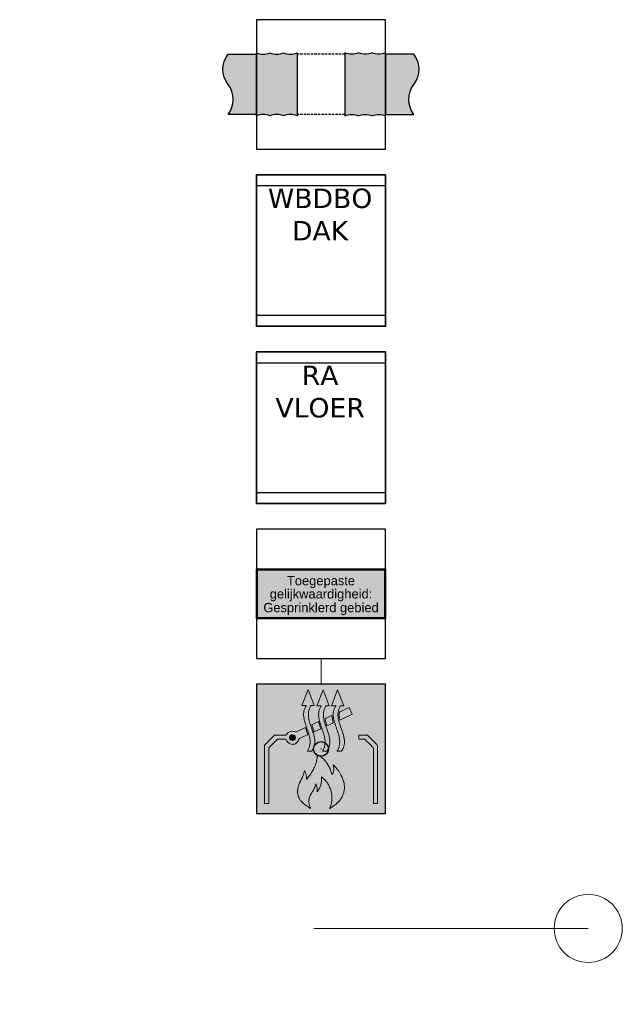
# Model space of a CAD drawing. Header units: millimetres. Extents: x -20879 to 80472, y -12121 to 39016.
# Tile 52 of 63: x 47340 to 50604, y 20605 to 25935. Entities that reach past the tile are written whole.
import ezdxf
from ezdxf.enums import TextEntityAlignment as Align
from ezdxf.lldxf.tags import DXFTag

# ---------------------------------------------------------------- set-up
doc = ezdxf.new("R2010")
doc.units = ezdxf.units.MM
doc.linetypes.add('DASHED', pattern=[19.05, 12.7, -6.35])
for name, color, linetype in [('DVD-VB-V-BC_Compartiment vloerniveau', 7, 'Continuous'), ('DVD-VB-V-BC_Muur doorvoeringen', 7, 'Continuous'), ('DVD-VB-V-BC_Nummer', 2, 'Continuous'), ('DVD-VB-V_TEXT', 7, 'Continuous'), ('RVB-VB-V-BC', 7, 'Continuous'), ('RVB-VB-V-BC_Compartiment dakniveau', 7, 'Continuous')]:
    doc.layers.add(name, color=color, linetype=linetype)
doc.layers.add('FL------_SubBcS_S200', color=7, linetype='VB_V_WRD_S200', lineweight=70, true_color=0x4b92db)
doc.layers.add('RVB-VB-V_Aanwijslijn', color=7, linetype='Continuous', true_color=0xff0001)
doc.styles.add('DVD_ALG 1.8mm_RE', font='arial.ttf', dxfattribs={"height": 1.8})
doc.styles.add('RVB_WBDBO_ltype', font='arial.ttf')
tags = doc.linetypes.add('VB_V_WRD_S200', pattern='A,8,-9.75,["S200",RVB_WBDBO_ltype,S=3,R=0,X=-9.15,Y=-1.5],-1.5', length=19.25).pattern_tags.tags
tags[6] = DXFTag(74, 10)

# ---------------------------------------------------------------- blocks, each defined once
blk = doc.blocks.new('RVB_BC_007_Icon')
at = {"layer": 'DVD-VB-V-BC_Muur doorvoeringen'}
blk.add_hatch(color=254, dxfattribs=at).paths.add_polyline_path([(-3.5, -1.626), (-3.5, 1.626), (-5.034, 1.626, 0.349472), (-5.034, 0, -0.349472), (-5.034, -1.626)])
at = {"layer": 'DVD-VB-V-BC_Muur doorvoeringen', "true_color": 0xbd3632}
h = blk.add_hatch(color=15, dxfattribs=at)
h.dxf.hatch_style = 1
h.paths.add_polyline_path([(-3.5, -1.701, -0.203553), (-2.763, -1.701, -0.203553), (-2.026, -1.701, -0.203553), (-1.289, -1.701), (-1.289, 1.701, -0.203553), (-2.026, 1.701, -0.203553), (-2.763, 1.701, -0.203553), (-3.5, 1.701)])
at = {"layer": 'Defpoints'}
blk.add_lwpolyline([(-3.5, -3.5), (3.5, -3.5), (3.5, 3.5), (-3.5, 3.5)], close=True, dxfattribs=at)
at = {"layer": 'DVD-VB-V-BC_Muur doorvoeringen', "color": 254}
blk.add_lwpolyline([(-5.034, 0, -0.349472), (-5.034, 1.626), (-3.5, 1.626), (-3.5, -1.626), (-5.034, -1.626, 0.349472), (-5.034, 0, -0.333333)], format="xyb", close=True, dxfattribs=at)
at = {"layer": 'DVD-VB-V-BC_Muur doorvoeringen', "color": 15, "true_color": 0xbd3632}
blk.add_lwpolyline([(-2.026, 1.701, 0.203553), (-1.289, 1.701), (-1.289, -1.701, 0.203553), (-2.026, -1.701, 0.203553), (-2.763, -1.701, 0.203553), (-3.5, -1.701), (-3.5, 1.701, 0.203553), (-2.763, 1.701, 0.203553)], format="xyb", close=True, dxfattribs=at)
blk = doc.blocks.new('*U705')
at = {"layer": 'DVD-VB-V-BC_Muur doorvoeringen', "true_color": 0xbd3632}
h = blk.add_hatch(color=15, dxfattribs=at)
h.dxf.hatch_style = 1
h.paths.add_polyline_path([(1.289, -1.701, -0.203553), (2.026, -1.701, -0.203553), (2.763, -1.701, -0.203553), (3.5, -1.701), (3.5, 1.701, -0.203553), (2.763, 1.701, -0.203553), (2.026, 1.701, -0.203553), (1.289, 1.701)])
at = {"layer": 'DVD-VB-V-BC_Muur doorvoeringen'}
blk.add_hatch(color=254, dxfattribs=at).paths.add_polyline_path([(3.5, 1.626), (3.5, -1.626), (5.034, -1.626, -0.349472), (5.034, 0, 0.349472), (5.034, 1.626)])
at = {"layer": 'DVD-VB-V-BC_Muur doorvoeringen', "color": 254, "linetype": 'DASHED', "ltscale": 0.01, "true_color": 0xe8e8e8}
for p, q in [((1.289, 1.626), (-1.289, 1.626)), ((1.289, -1.626), (-1.289, -1.626))]:
    blk.add_line(p, q, dxfattribs=at)
at = {"layer": 'DVD-VB-V-BC_Muur doorvoeringen', "color": 15, "true_color": 0xbd3632}
blk.add_lwpolyline([(2.026, -1.701, -0.203553), (2.763, -1.701, -0.203553), (3.5, -1.701), (3.5, 1.701, -0.203553), (2.763, 1.701, -0.203553), (2.026, 1.701, -0.203553), (1.289, 1.701), (1.289, -1.701, -0.203553)], format="xyb", close=True, dxfattribs=at)
at = {"layer": 'DVD-VB-V-BC_Muur doorvoeringen', "color": 254}
blk.add_lwpolyline([(5.034, 0, 0.349472), (5.034, 1.626), (3.5, 1.626), (3.5, -1.626), (5.034, -1.626, -0.349472), (5.034, 0, 0.333333)], format="xyb", close=True, dxfattribs=at)
blk.add_blockref('RVB_BC_007_Icon', (0, 0))
blk = doc.blocks.new('RVB_BC_008_Icon')
at = {"layer": 'Defpoints'}
blk.add_lwpolyline([(-3.5, -3.5), (3.5, -3.5), (3.5, 3.5), (-3.5, 3.5)], close=True, dxfattribs=at)
at = {"layer": 'RVB-VB-V-BC_Compartiment dakniveau', "color": 15, "lineweight": 35, "ltscale": 10, "true_color": 0xbd3632}
blk.add_lwpolyline([(3.5, 4.098), (-3.5, 4.098), (-3.5, -4.098), (3.5, -4.098), (3.5, 4.098)], close=True, dxfattribs=at)
at = {"layer": 'RVB-VB-V-BC_Compartiment dakniveau', "color": 15, "true_color": 0xbd3632, "insert": (-0.049, 1.948), "char_height": 1.05222, "width": 10.82594, "attachment_point": 5, "style": 'DVD_ALG 1.8mm_RE'}
blk.add_mtext('{\\fVerdana|b0|i0|c0|p34;WBDBO\\PDAK}', dxfattribs=at)
blk = doc.blocks.new('*U732')
blk.add_blockref('RVB_BC_008_Icon', (0, 0))
at = {"layer": 'RVB-VB-V-BC_Compartiment dakniveau', "color": 15, "ltscale": 10, "true_color": 0xbd3632, "style": 'DVD_ALG 1.8mm_RE'}
blk.add_attdef('MIN', text='', height=2.631, dxfattribs=at).set_placement((0.04, -2.049), align=Align.MIDDLE_CENTER)
blk = doc.blocks.new('RVB_BC_009_Icon')
at = {"layer": 'Defpoints'}
blk.add_lwpolyline([(-3.5, -3.5), (3.5, -3.5), (3.5, 3.5), (-3.5, 3.5)], close=True, dxfattribs=at)
at = {"layer": 'DVD-VB-V-BC_Compartiment vloerniveau', "color": 153, "lineweight": 35, "ltscale": 10, "true_color": 0x4b92db}
blk.add_lwpolyline([(3.5, 4.098), (-3.5, 4.098), (-3.5, -4.098), (3.5, -4.098), (3.5, 4.098)], close=True, dxfattribs=at)
at = {"layer": 'DVD-VB-V-BC_Compartiment vloerniveau', "color": 153, "true_color": 0x4b92db, "insert": (-0.049, 1.948), "char_height": 1.05222, "width": 10.82594, "attachment_point": 5, "style": 'DVD_ALG 1.8mm_RE'}
blk.add_mtext('{\\fVerdana|b0|i0|c0|p34;RA\\PVLOER}', dxfattribs=at)
blk = doc.blocks.new('*U1168')
blk.add_blockref('RVB_BC_009_Icon', (0, 0))
at = {"layer": 'DVD-VB-V-BC_Compartiment vloerniveau', "color": 153, "ltscale": 10, "true_color": 0x4b92db, "style": 'DVD_ALG 1.8mm_RE'}
blk.add_attdef('MIN', text='', height=2.631, dxfattribs=at).set_placement((0.04, -2.049), align=Align.MIDDLE_CENTER)
blk = doc.blocks.new('*U1188')
at = {"layer": 'DVD-VB-V-BC_Nummer', "color": 7, "lineweight": 13}
blk.add_lwpolyline([(-2282.1, 0), (0, 0)], dxfattribs=at)
blk.add_circle((0, 0), 184.5, dxfattribs=at)
at = {"color": 7}
blk.add_wipeout([(-1485, 0), (-2282.1, 380.1), (-3079.2, 0), (-2282.1, -410.9)], dxfattribs=at).dxf.layer = 'DVD-VB-V-BC_Nummer'
at = {"layer": 'DVD-VB-V-BC_Nummer', "color": 7, "style": 'DVD_ALG 1.8mm_RE'}
blk.add_attdef('BCNR', text='', height=350, dxfattribs=at).set_placement((-2282.1, 0), align=Align.MIDDLE_CENTER)
blk = doc.blocks.new('RVB_BC_010_Icon')
at = {"layer": 'RVB-VB-V-BC', "true_color": 0x000000}
h = blk.add_hatch(color=18, dxfattribs=at)
h.dxf.hatch_style = 1
h.paths.add_polyline_path([(-3.5, 1.357), (-3.5, -1.353), (3.5, -1.353), (3.5, 1.357)])
h.paths.add_polyline_path([(3.444, 1.296), (3.444, -1.296), (-3.444, -1.296), (-3.444, 1.296)], flags=16)
at = {"layer": 'Defpoints'}
blk.add_lwpolyline([(-3.5, -3.5), (3.5, -3.5), (3.5, 3.5), (-3.5, 3.5)], close=True, dxfattribs=at)
at = {"layer": 'RVB-VB-V-BC', "color": 18, "true_color": 0x000000}
blk.add_lwpolyline([(-3.5, 1.357), (3.5, 1.357), (3.5, -1.353), (-3.5, -1.353)], close=True, dxfattribs=at)
at = {"layer": 'RVB-VB-V-BC'}
blk.add_lwpolyline([(-3.444, 1.296), (3.444, 1.296), (3.444, -1.296), (-3.444, -1.296)], close=True, dxfattribs=at)
blk = doc.blocks.new('RVB_BC_010')
at = {"layer": 'RVB-VB-V-BC', "true_color": 0xfffeff}
blk.add_hatch(color=7, dxfattribs=at).paths.add_polyline_path([(3.444, 1.294), (-3.444, 1.294), (-3.444, -1.298), (3.444, -1.298)])
blk.add_blockref('RVB_BC_010_Icon', (0, 0))
at = {"layer": 'RVB-VB-V-BC', "color": 18, "true_color": 0x000000, "style": 'DVD_ALG 1.8mm_RE'}
for s, p in [('Toegepaste', (0, 0.712)), ('gelijkwaardigheid:', (0, -0.002))]:
    blk.add_text(s, height=0.5, dxfattribs=at).set_placement(p, align=Align.MIDDLE_CENTER)
at = {"layer": 'RVB-VB-V-BC', "color": 18, "true_color": 0x000000, "insert": (0, -0.819), "char_height": 0.5, "attachment_point": 5, "style": 'DVD_ALG 1.8mm_RE'}
blk.add_mtext_dynamic_manual_height_columns('Gesprinklerd gebied', width=6.71947, gutter_width=7.5, heights=[0], dxfattribs=at)
blk = doc.blocks.new('RVB_BC_011_Icon')
at = {"layer": 'RVB-VB-V-BC', "lineweight": 0, "true_color": 0xbd3632}
h = blk.add_hatch(color=15, dxfattribs=at)
h.dxf.hatch_style = 1
h.paths.add_polyline_path([(3.5, 3.5), (-3.5, 3.5), (-3.5, -3.5), (3.5, -3.5)])
h.paths.add_polyline_path([(1.525, 2.246), (1.694, 1.878), (1.017, 1.566), (0.989, 1.769, -0.02458), (0.99, 1.875, -0.00242), (0.995, 1.971, -0.203525), (1.014, 2.01, -0.023943), (1.015, 2.011, -0.001755)], flags=16)
h.paths.add_polyline_path([(0.901, 3.196), (0.892, 3.196), (0.562, 2.34), (0.805, 2.34), (0.795, 2.32, 0.019499), (0.76, 2.259, 0.04865), (0.697, 2.106, 0.047286), (0.666, 1.945, 0.048452), (0.666, 1.755, 0.010957), (0.673, 1.699, 0.032823), (0.723, 1.465, 0.014729), (0.799, 1.227, -0.001002), (0.86, 1.055, -0.008779), (0.923, 0.867, -0.033862), (0.992, 0.596, -0.040141), (1.012, 0.399, -0.044841), (0.999, 0.22, -0.046353), (0.958, 0.057, -0.048543), (0.88, -0.107), (0.876, -0.121, 0.004897), (1.093, -0.12, 0.192361), (1.121, -0.101, 0.008423), (1.138, -0.075, 0.071012), (1.236, 0.141, 0.047173), (1.266, 0.3, 0.047989), (1.265, 0.491, 0.004764), (1.262, 0.514, 0.035214), (1.217, 0.738, 0.015842), (1.144, 0.97, -0.005419), (1.014, 1.358, -0.011899), (0.956, 1.556, -0.035069), (0.925, 1.719, -0.043178), (0.918, 1.892, -0.068524), (0.964, 2.138, -0.048547), (1.041, 2.309, -0.324336), (1.094, 2.34), (1.232, 2.34)], flags=16)
h.paths.add_polyline_path([(2.527, 0.737, -0.03293), (2.536, 0.729, 0.00227), (3.028, 0.237, -0.200164), (3.055, 0.171), (3.055, -2.913), (3.055, -2.953), (2.841, -2.953), (2.841, -2.905), (2.842, 0.011, 0.200767), (2.81, 0.087, -0.003387), (2.396, 0.5, 0.146035), (2.35, 0.524, 0.036958), (2.334, 0.525, -0.00458), (2.052, 0.524), (2.052, 0.753), (2.094, 0.753), (2.474, 0.754, -0.175266)], flags=16)
h.paths.add_polyline_path([(0.442, 2.34), (0.111, 3.208), (-0.22, 2.341), (0.016, 2.341), (0.004, 2.319, 0.01917), (-0.031, 2.257, 0.047978), (-0.093, 2.103, 0.046912), (-0.124, 1.943, 0.048418), (-0.124, 1.752, 0.01074), (-0.117, 1.696, 0.032826), (-0.066, 1.458, 0.014746), (0.01, 1.22, -0.001111), (0.07, 1.051, -0.008909), (0.133, 0.861, -0.033523), (0.201, 0.593, -0.037064), (0.221, 0.407, -0.043656), (0.212, 0.229, -0.045985), (0.173, 0.065, -0.049081), (0.098, -0.101), (0.084, -0.129, 0.004884), (0.302, -0.128, 0.192697), (0.331, -0.108, 0.007044), (0.345, -0.087, 0.070881), (0.444, 0.129, 0.048368), (0.476, 0.292, 0.047683), (0.475, 0.484, 0.008653), (0.47, 0.528, 0.034282), (0.419, 0.761, 0.015668), (0.345, 0.993, -0.00164), (0.28, 1.175, -0.009262), (0.217, 1.359, -0.033506), (0.149, 1.627, -0.033618), (0.131, 1.79, -0.044126), (0.137, 1.968, -0.046216), (0.174, 2.134, -0.049985), (0.25, 2.306, -0.331408), (0.305, 2.34)], flags=16)
h.paths.add_polyline_path([(0.586, 1.814), (0.663, 1.403), (0.321, 1.245), (0.228, 1.575, -0.091519), (0.219, 1.621, -0.324597), (0.237, 1.652, -0.028625), (0.275, 1.671)], flags=16)
h.paths.add_polyline_path([(-0.371, 2.355), (-0.702, 3.223), (-1.034, 2.355), (-0.798, 2.355), (-0.808, 2.336, 0.01927), (-0.844, 2.273, 0.048284), (-0.906, 2.119, 0.047226), (-0.937, 1.958, 0.048698), (-0.937, 1.765, 0.01071), (-0.93, 1.71, 0.032525), (-0.878, 1.472, 0.014434), (-0.803, 1.238, -0.000776), (-0.747, 1.075, -0.008632), (-0.681, 0.882, -0.033664), (-0.612, 0.611, -0.036866), (-0.592, 0.425, -0.043797), (-0.601, 0.246, -0.04587), (-0.639, 0.083, -0.049381), (-0.714, -0.084), (-0.729, -0.113, 0.004399), (-0.505, -0.112, 0.191838), (-0.481, -0.092, 0.008394), (-0.464, -0.066, 0.070949), (-0.367, 0.151, 0.047088), (-0.337, 0.312, 0.047019), (-0.338, 0.501, 0.010106), (-0.345, 0.555, 0.033199), (-0.397, 0.787, 0.014686), (-0.473, 1.021, -0.001896), (-0.535, 1.197, -0.009324), (-0.597, 1.38, -0.033375), (-0.664, 1.643, -0.033877), (-0.682, 1.806, -0.044201), (-0.675, 1.985, -0.045901), (-0.638, 2.151, -0.049649), (-0.563, 2.323, -0.069062), (-0.549, 2.342, -0.216058), (-0.506, 2.356)], flags=16)
h.paths.add_polyline_path([(-0.144, 1.478), (-0.017, 1.091), (-0.37, 0.928), (-0.505, 1.312)], flags=16)
h.paths.add_polyline_path([(-0.843, 1.154), (-0.722, 0.79, -0.407876), (-0.732, 0.761, -0.032029), (-0.746, 0.755), (-1.162, 0.562, 0.186978), (-1.192, 0.53, -0.075356), (-1.24, 0.418, -0.069704), (-1.305, 0.34, -0.144161), (-1.487, 0.254, -0.029394), (-1.533, 0.249, -0.263121), (-1.844, 0.412, -0.062479), (-1.887, 0.501), (-1.896, 0.524), (-2.347, 0.523, 0.177066), (-2.377, 0.509, 0.003015), (-2.816, 0.07, 0.082692), (-2.826, 0.055, 0.097444), (-2.833, 0.022, 0.00119), (-2.833, -0.444), (-2.833, -2.953), (-3.055, -2.953), (-3.055, -2.913), (-3.055, 0.171, -0.172842), (-3.039, 0.224, -0.032334), (-3.031, 0.233, 0.002055), (-2.536, 0.728, -0.176725), (-2.487, 0.753, -0.025242), (-2.477, 0.754), (-1.896, 0.753, 0.215836), (-1.865, 0.77, 0.037049), (-1.861, 0.777, -0.408964), (-1.378, 0.927, 0.214625), (-1.339, 0.927, -0.001791), (-0.868, 1.145, -0.000972)], flags=16)
h.paths.add_polyline_path([(0.018, -0.448, -0.040718), (0.182, -0.598, -0.037203), (0.319, -0.771, -0.005285), (0.338, -0.799, -0.035963), (0.461, -1.021, -0.030966), (0.555, -1.261, -0.011018), (0.587, -1.369), (0.59, -1.377, 0.118516), (0.643, -1.317, 0.017139), (0.657, -1.29, 0.075152), (0.692, -1.176, 0.063016), (0.694, -1.051, 0.008405), (0.692, -1.03, 0.023232), (0.674, -0.936, 0.002864), (0.658, -0.863), (0.705, -0.904, -0.075072), (1.082, -1.413, -0.036176), (1.186, -1.65, -0.023394), (1.228, -1.789, -0.066629), (1.266, -2.11, -0.046946), (1.243, -2.308, -0.043546), (1.191, -2.481, -0.015367), (1.164, -2.542, -0.044438), (1.06, -2.719, -0.038468), (0.926, -2.878, -0.001628), (0.919, -2.885, -0.052186), (0.658, -3.102, -0.00315), (0.48, -3.216, -0.003084), (0.464, -3.223, 0.042947), (0.547, -3.009, 0.08148), (0.594, -2.601, 0.036673), (0.57, -2.395, 0.016517), (0.546, -2.291, 0.039175), (0.468, -2.065, 0.037339), (0.372, -1.884, 0.058349), (0.179, -1.644, 0.034957), (0.028, -1.516, -0.040324), (0.026, -1.74, -0.040133), (-0.006, -1.921, -0.043975), (-0.067, -2.092, -0.044909), (-0.161, -2.254, -0.016919), (-0.206, -2.315, 0.052905), (-0.204, -2.134, 0.01468), (-0.209, -2.1, 0.063829), (-0.251, -1.964, 0.039367), (-0.288, -1.898), (-0.324, -2.022, -0.042245), (-0.409, -2.225, -0.027905), (-0.502, -2.382, 0.043963), (-0.608, -2.57, 0.055164), (-0.65, -2.71, 0.001243), (-0.651, -2.712, 0.060404), (-0.659, -2.866, 0.033178), (-0.646, -2.96, 0.047994), (-0.59, -3.144, 0.012194), (-0.568, -3.196, -0.135789), (-0.563, -3.222), (-0.693, -3.143, -0.021688), (-0.927, -2.972, -0.045904), (-1.071, -2.832, -0.046186), (-1.168, -2.693, -0.009404), (-1.184, -2.664, -0.082499), (-1.257, -2.442, -0.048528), (-1.265, -2.28, -0.011904), (-1.262, -2.233, -0.045858), (-1.228, -2.041, -0.039368), (-1.16, -1.852, -0.007655), (-1.141, -1.809, 0.006493), (-0.967, -1.437, 0.082782), (-0.9, -1.182), (-0.898, -1.166, -0.055594), (-0.831, -1.314, -0.047047), (-0.794, -1.481, -0.026194), (-0.782, -1.636), (-0.776, -1.638), (-0.727, -1.578, 0.024444), (-0.507, -1.269, 0.010214), (-0.449, -1.173, 0.03235), (-0.322, -0.918, 0.027576), (-0.263, -0.75, 0.043007), (-0.221, -0.54, 0.03251), (-0.216, -0.415, 0.014295), (-0.224, -0.306, -0.04341), (-0.023, -0.418, -0.014257)], flags=16)
h.paths.add_polyline_path([(-1.39, 0.609, -0.395408), (-1.544, 0.455, -0.399363), (-1.701, 0.611, -0.207562), (-1.646, 0.728, -0.181781), (-1.546, 0.767, -0.393232)], flags=0)
at = {"layer": 'RVB-VB-V-BC', "true_color": 0xf4f8f4}
h = blk.add_hatch(color=7, dxfattribs=at)
h.dxf.hatch_style = 1
edge = h.paths.add_edge_path(flags=16)
edge.add_arc((-1.553, 0.604), 0.163, 1.6503, 87.5157, ccw=False)
edge.add_arc((-1.549, 0.614), 0.159, 271.7679, 358.0647, ccw=False)
edge.add_arc((-1.54, 0.616), 0.161, 181.5077, 268.5874, ccw=False)
edge.add_arc((-1.539, 0.606), 0.162, 131.2637, 178.1675, ccw=False)
edge.add_arc((-1.545, 0.614), 0.152, 90.2824, 131.4936, ccw=False)
edge = h.paths.add_edge_path()
edge.add_line((-0.722, 0.79), (-0.843, 1.154))
edge.add_arc((1.467, -5.322), 6.876, 109.6318, 109.8546)
edge.add_arc((29.279, -64.668), 72.389, 114.61111, 115.01926)
edge.add_arc((-1.359, 0.971), 0.0481, 239.8227, 298.6728, ccw=False)
edge.add_arc((-1.543, 0.606), 0.36, 63.6154, 151.4313)
edge.add_arc((-1.912, 0.805), 0.0583, 322.1551, 333.3205, ccw=False)
edge.add_arc((-1.9, 0.796), 0.0431, 265.3201, 321.7824, ccw=False)
edge.add_line((-1.903, 0.753), (-2.473, 0.754))
edge.add_arc((-2.475, 0.658), 0.0961, 88.6776, 96.9979)
edge.add_arc((-2.477, 0.673), 0.0805, 97.0146, 136.9994)
edge.add_arc((-63.003, 60.701), 85.165, 314.76493, 315.23507, ccw=False)
edge.add_arc((-2.967, 0.169), 0.0904, 133.9786, 142.1723)
edge.add_arc((-2.972, 0.174), 0.0835, 142.9646, 182.1895)
edge.add_line((-3.055, 0.171), (-3.055, -2.913))
edge.add_line((-3.055, -2.913), (-3.055, -2.953))
edge.add_line((-3.055, -2.953), (-2.833, -2.953))
edge.add_line((-2.833, -2.953), (-2.833, -0.444))
edge.add_arc((95.008, -0.351), 97.842, 179.78105, 180.05459, ccw=False)
edge.add_arc((-2.745, 0.021), 0.0873, 160.4721, 178.9948, ccw=False)
edge.add_arc((-2.776, 0.033), 0.0541, 137.7016, 161.3804, ccw=False)
edge.add_arc((33.846, -36.103), 51.503, 134.6969, 135.3856, ccw=False)
edge.add_arc((-2.343, 0.474), 0.049, 94.5115, 137.1211, ccw=False)
edge.add_line((-2.347, 0.523), (-1.896, 0.524))
edge.add_line((-1.896, 0.524), (-1.887, 0.501))
edge.add_arc((-1.511, 0.629), 0.397, 198.8312, 213.1318)
edge.add_arc((-1.544, 0.605), 0.356, 212.8978, 271.8642)
edge.add_arc((-1.55, 0.641), 0.392, 272.4782, 279.2129)
edge.add_arc((-1.542, 0.605), 0.356, 278.9597, 311.7728)
edge.add_arc((-1.55, 0.611), 0.366, 312.0318, 327.981)
edge.add_arc((-1.586, 0.632), 0.407, 328.2233, 345.4609)
edge.add_arc((-1.136, 0.508), 0.0608, 116.1711, 158.534, ccw=False)
edge.add_line((-1.162, 0.562), (-0.746, 0.755))
edge.add_arc((-0.79, 0.863), 0.117, 292.2433, 301.5633)
edge.add_arc((-0.742, 0.781), 0.0217, 305.9089, 383.993)
edge = h.paths.add_edge_path()
edge.add_line((-0.798, 2.355), (-1.034, 2.355))
edge.add_line((-1.034, 2.355), (-0.702, 3.223))
edge.add_line((-0.702, 3.223), (-0.371, 2.355))
edge.add_line((-0.371, 2.355), (-0.506, 2.356))
edge.add_arc((-0.512, 2.302), 0.0543, 83.4166, 132.1838)
edge.add_arc((-0.489, 2.284), 0.0839, 136.0585, 151.8612)
edge.add_arc((0.265, 1.857), 0.95, 150.6251, 161.9945)
edge.add_arc((0.243, 1.866), 0.926, 162.109, 172.726)
edge.add_arc((0.331, 1.855), 1.014, 172.7169, 182.7448)
edge.add_arc((0.531, 1.862), 1.214, 182.6218, 190.1966)
edge.add_arc((1.337, 2.01), 2.034, 190.2717, 198.0291)
edge.add_arc((4.347, 2.951), 5.187, 197.6251, 199.7619)
edge.add_arc((22.65, 9.314), 24.565, 199.2952, 199.7229)
edge.add_arc((-4.416, -0.393), 4.189, 16.3756, 19.7699, ccw=False)
edge.add_arc((-2.122, 0.281), 1.798, 8.7582, 16.3908, ccw=False)
edge.add_arc((-1.665, 0.365), 1.333, 5.9824, 8.1669, ccw=False)
edge.add_arc((-1.342, 0.398), 1.009, -4.9172, 6.0246, ccw=False)
edge.add_arc((-1.201, 0.389), 0.867, 344.0863, 354.8701, ccw=False)
edge.add_arc((-1.179, 0.385), 0.845, 327.7162, 343.9494, ccw=False)
edge.add_arc((-1.234, 0.416), 0.908, 325.9945, 327.9183, ccw=False)
edge.add_arc((-0.519, -0.071), 0.0428, 288.0425, 331.4807, ccw=False)
edge.add_arc((-0.67, 12.602), 12.715, 269.7341, 270.7422, ccw=False)
edge.add_line((-0.729, -0.113), (-0.714, -0.084))
edge.add_arc((-1.517, 0.377), 0.925, 330.1493, 341.4574)
edge.add_arc((-1.509, 0.372), 0.916, 341.556, 352.2346)
edge.add_arc((-1.615, 0.387), 1.024, 352.2164, 362.0922)
edge.add_arc((-1.863, 0.381), 1.271, 1.9751, 10.4095)
edge.add_arc((-2.66, 0.234), 2.082, 10.4137, 18.1327)
edge.add_arc((-6.301, -0.912), 5.9, 17.7064, 19.6847)
edge.add_arc((-53.194, -17.165), 55.529, 19.1771, 19.3506)
edge.add_arc((3.217, 2.65), 4.261, 196.065, 199.4135, ccw=False)
edge.add_arc((0.919, 1.989), 1.87, 188.5957, 196.0876, ccw=False)
edge.add_arc((0.369, 1.894), 1.312, 185.6184, 188.0728, ccw=False)
edge.add_arc((0.047, 1.865), 0.989, 174.6029, 185.7548, ccw=False)
edge.add_arc((-0.069, 1.873), 0.872, 163.594, 174.4093, ccw=False)
edge.add_arc((-0.077, 1.874), 0.864, 152.4425, 163.4998, ccw=False)
edge.add_arc((-0.019, 1.844), 0.93, 148.0879, 152.5037, ccw=False)
edge.add_line((-0.808, 2.336), (-0.798, 2.355))
h.paths.add_polyline_path([(-0.37, 0.928), (-0.505, 1.312), (-0.144, 1.478), (-0.017, 1.091)])
edge = h.paths.add_edge_path()
edge.add_line((0.016, 2.341), (-0.22, 2.341))
edge.add_line((-0.22, 2.341), (0.111, 3.208))
edge.add_line((0.111, 3.208), (0.442, 2.34))
edge.add_line((0.442, 2.34), (0.305, 2.34))
edge.add_arc((0.3, 2.286), 0.0543, 84.9184, 158.2608)
edge.add_arc((1.072, 1.843), 0.944, 150.6134, 162.0595)
edge.add_arc((1.052, 1.852), 0.922, 162.171, 172.8338)
edge.add_arc((1.143, 1.84), 1.014, 172.8266, 182.8618)
edge.add_arc((1.348, 1.848), 1.219, 182.7299, 190.2793)
edge.add_arc((2.179, 2.001), 2.064, 190.3417, 198.1077)
edge.add_arc((5.23, 2.959), 5.262, 197.6962, 199.8188)
edge.add_arc((28.087, 10.926), 29.467, 199.325, 199.7144)
edge.add_arc((-3.308, -0.316), 3.88, 16.121, 19.5973, ccw=False)
edge.add_arc((-1.253, 0.278), 1.74, 8.2564, 16.1343, ccw=False)
edge.add_arc((-0.817, 0.356), 1.299, 5.6528, 7.6358, ccw=False)
edge.add_arc((-0.525, 0.383), 1.005, -5.1902, 5.7297, ccw=False)
edge.add_arc((-0.384, 0.374), 0.864, 343.5271, 354.6035, ccw=False)
edge.add_arc((-0.363, 0.369), 0.842, 327.1696, 343.3872, ccw=False)
edge.add_arc((-0.416, 0.4), 0.903, 325.7726, 327.3756, ccw=False)
edge.add_arc((0.292, -0.082), 0.0464, 282.1329, 325.9812, ccw=False)
edge.add_arc((0.149, 11.022), 11.151, 269.6666, 270.7858, ccw=False)
edge.add_line((0.084, -0.129), (0.098, -0.101))
edge.add_arc((-0.709, 0.363), 0.931, 330.1001, 341.3395)
edge.add_arc((-0.699, 0.358), 0.919, 341.432, 352.0778)
edge.add_arc((-0.8, 0.372), 1.022, 352.0663, 361.9624)
edge.add_arc((-1.038, 0.367), 1.26, 1.852, 10.3633)
edge.add_arc((-1.835, 0.221), 2.07, 10.3552, 18.0226)
edge.add_arc((-5.21, -0.835), 5.606, 17.6137, 19.6553)
edge.add_arc((-38.035, -12.188), 40.339, 19.1581, 19.4129)
edge.add_arc((3.998, 2.625), 4.228, 196.0373, 199.4122, ccw=False)
edge.add_arc((1.724, 1.972), 1.861, 188.513, 196.0422, ccw=False)
edge.add_arc((1.178, 1.878), 1.308, 185.534, 187.9953, ccw=False)
edge.add_arc((0.859, 1.849), 0.988, 174.5701, 185.658, ccw=False)
edge.add_arc((0.744, 1.857), 0.873, 163.6359, 174.3795, ccw=False)
edge.add_arc((0.736, 1.858), 0.864, 152.5558, 163.543, ccw=False)
edge.add_arc((0.793, 1.83), 0.928, 148.2225, 152.6153, ccw=False)
edge.add_line((0.004, 2.319), (0.016, 2.341))
edge = h.paths.add_edge_path()
edge.add_line((0.321, 1.245), (0.228, 1.575))
edge.add_arc((0.348, 1.623), 0.13, 178.2813, 201.8738, ccw=False)
edge.add_arc((0.25, 1.624), 0.031, 113.2864, 174.0193, ccw=False)
edge.add_arc((0.419, 1.333), 0.368, 113.1032, 119.6618, ccw=False)
edge.add_line((0.275, 1.671), (0.586, 1.814))
edge.add_line((0.586, 1.814), (0.663, 1.403))
edge.add_line((0.663, 1.403), (0.321, 1.245))
edge = h.paths.add_edge_path()
edge.add_line((0.805, 2.34), (0.562, 2.34))
edge.add_line((0.562, 2.34), (0.892, 3.196))
edge.add_line((0.892, 3.196), (0.901, 3.196))
edge.add_line((0.901, 3.196), (1.232, 2.34))
edge.add_line((1.232, 2.34), (1.094, 2.34))
edge.add_arc((1.089, 2.288), 0.0524, 85.0706, 156.9497)
edge.add_arc((1.879, 1.83), 0.965, 150.2726, 161.3899)
edge.add_arc((1.834, 1.848), 0.917, 161.5231, 177.203)
edge.add_arc((1.924, 1.843), 1.006, 177.1626, 187.0522)
edge.add_arc((2.099, 1.862), 1.183, 186.9524, 195.0162)
edge.add_arc((5.149, 2.679), 4.341, 194.9945, 197.7133)
edge.add_arc((18.973, 7.161), 18.873, 197.9059, 199.1436)
edge.add_arc((-2.483, -0.289), 3.84, 15.5225, 19.1688, ccw=False)
edge.add_arc((-0.347, 0.304), 1.623, 7.4503, 15.5293, ccw=False)
edge.add_arc((0.04, 0.367), 1.231, 5.77, 6.8618, ccw=False)
edge.add_arc((0.272, 0.389), 0.998, -5.1322, 5.8576, ccw=False)
edge.add_arc((0.41, 0.38), 0.86, 343.8547, 354.6578, ccw=False)
edge.add_arc((0.43, 0.376), 0.839, 327.4755, 343.723, ccw=False)
edge.add_arc((0.377, 0.406), 0.901, 325.7559, 327.6825, ccw=False)
edge.add_arc((1.083, -0.074), 0.0467, 282.1983, 325.8233, ccw=False)
edge.add_arc((0.94, 10.96), 11.081, 269.6659, 270.7882, ccw=False)
edge.add_line((0.876, -0.121), (0.88, -0.107))
edge.add_arc((0.08, 0.372), 0.933, 329.1263, 340.2429)
edge.add_arc((0.1, 0.363), 0.911, 340.3513, 350.964)
edge.add_arc((0.009, 0.377), 1.003, 350.9643, 361.2369)
edge.add_arc((-0.223, 0.375), 1.235, 1.1195, 10.2454)
edge.add_arc((-0.407, 0.35), 1.42, 9.9168, 10.1553)
edge.add_arc((-1.041, 0.226), 2.066, 10.437, 18.0719)
edge.add_arc((-4.464, -0.849), 5.654, 17.6644, 19.6764)
edge.add_arc((-42.204, -13.926), 45.595, 19.1811, 19.4051)
edge.add_arc((4.793, 2.634), 4.234, 196.0444, 199.4717, ccw=False)
edge.add_arc((2.478, 1.969), 1.825, 188.5156, 196.0563, ccw=False)
edge.add_arc((1.943, 1.877), 1.282, 185.4889, 187.9999, ccw=False)
edge.add_arc((1.648, 1.851), 0.987, 174.5122, 185.6079, ccw=False)
edge.add_arc((1.527, 1.86), 0.865, 163.4853, 174.3145, ccw=False)
edge.add_arc((1.514, 1.862), 0.852, 152.2422, 163.3831, ccw=False)
edge.add_arc((1.568, 1.835), 0.912, 147.8312, 152.2994, ccw=False)
edge.add_line((0.795, 2.32), (0.805, 2.34))
edge = h.paths.add_edge_path()
edge.add_line((1.694, 1.878), (1.017, 1.566))
edge.add_line((1.017, 1.566), (0.989, 1.769))
edge.add_arc((2.06, 1.817), 1.072, 177.204, 182.5795, ccw=False)
edge.add_arc((10.981, 1.342), 10.005, 176.379, 176.9747, ccw=False)
edge.add_arc((1.05, 1.969), 0.0545, 131.6188, 175.1369, ccw=False)
edge.add_arc((1.024, 1.993), 0.0199, 115.7841, 120.4847, ccw=False)
edge.add_arc((34.777, -70.397), 79.892, 114.59584, 114.99836, ccw=False)
edge.add_line((1.525, 2.246), (1.694, 1.878))
edge = h.paths.add_edge_path()
edge.add_line((2.052, 0.524), (2.052, 0.753))
edge.add_line((2.052, 0.753), (2.094, 0.753))
edge.add_line((2.094, 0.753), (2.474, 0.754))
edge.add_arc((2.477, 0.672), 0.0816, 52.6685, 92.4326, ccw=False)
edge.add_arc((2.47, 0.664), 0.0928, 43.9763, 52.2899, ccw=False)
edge.add_arc((56.99, 54.702), 76.67, 224.74615, 225.26551)
edge.add_arc((2.962, 0.171), 0.0931, -0.0454, 45.1533, ccw=False)
edge.add_line((3.055, 0.171), (3.055, -2.913))
edge.add_line((3.055, -2.913), (3.055, -2.953))
edge.add_line((3.055, -2.953), (2.841, -2.953))
edge.add_line((2.841, -2.953), (2.841, -2.905))
edge.add_line((2.841, -2.905), (2.842, 0.011))
edge.add_arc((2.735, 0.011), 0.106, 0.045, 45.5113)
edge.add_arc((33.114, 30.811), 43.154, 224.628, 225.3944, ccw=False)
edge.add_arc((2.334, 0.434), 0.0913, 42.3613, 80.1191)
edge.add_arc((2.335, 0.415), 0.11, 82.1934, 91.2562)
edge.add_arc((2.157, 15.884), 15.36, 269.6101, 270.6556, ccw=False)
edge = h.paths.add_edge_path()
edge.add_arc((-0.764, -1.518), 1.327, 56.0503, 65.7597, ccw=False)
edge.add_arc((-0.533, -1.155), 0.897, 52.1686, 55.3324, ccw=False)
edge.add_arc((-0.823, -1.527), 1.368, 42.5669, 52.133, ccw=False)
edge.add_arc((-0.909, -1.606), 1.485, 34.2161, 42.5804, ccw=False)
edge.add_arc((-1.005, -1.677), 1.605, 33.1548, 34.3659, ccw=False)
edge.add_arc((-1.141, -1.763), 1.765, 24.8489, 33.0874, ccw=False)
edge.add_arc((-1.426, -1.897), 2.08, 17.8131, 24.9076, ccw=False)
edge.add_arc((-1.872, -2.048), 2.552, 15.4544, 17.9793, ccw=False)
edge.add_line((0.587, -1.369), (0.59, -1.377))
edge.add_arc((0.491, -1.238), 0.171, 305.1619, 332.1977)
edge.add_arc((0.248, -1.094), 0.454, 330.5644, 334.4919)
edge.add_arc((0.298, -1.118), 0.398, 334.4236, 351.8132)
edge.add_arc((0.199, -1.103), 0.498, 351.7735, 366.0378)
edge.add_arc((0.073, -1.109), 0.624, 5.3348, 7.2611)
edge.add_arc((-0.325, -1.172), 1.026, 7.9291, 13.2526)
edge.add_arc((-5.779, -2.338), 6.604, 12.2532, 12.9096)
edge.add_line((0.658, -0.863), (0.705, -0.904))
edge.add_arc((-0.793, -2.404), 2.12, 27.8645, 45.0375, ccw=False)
edge.add_arc((-0.502, -2.254), 1.793, 19.6737, 27.9611, ccw=False)
edge.add_arc((-0.281, -2.17), 1.557, 14.1505, 19.5111, ccw=False)
edge.add_arc((0.049, -2.09), 1.217, -0.9615, 14.2862, ccw=False)
edge.add_arc((0.205, -2.09), 1.061, 348.1811, 358.9323, ccw=False)
edge.add_arc((0.227, -2.093), 1.039, 338.1207, 348.0945, ccw=False)
edge.add_arc((0.178, -2.075), 1.091, 334.6368, 338.1583, ccw=False)
edge.add_arc((0.12, -2.046), 1.156, 324.3914, 334.5693, ccw=False)
edge.add_arc((-0.041, -1.932), 1.353, 315.64, 324.4518, ccw=False)
edge.add_arc((-0.173, -1.812), 1.532, 315.5037, 315.8769, ccw=False)
edge.add_arc((-0.246, -1.746), 1.629, 303.7057, 315.655, ccw=False)
edge.add_arc((-8.479, 10.986), 16.792, 302.2468, 302.9688, ccw=False)
edge.add_arc((-0.119, -1.948), 1.402, 294.6115, 295.3183, ccw=False)
edge.add_arc((-0.741, -2.638), 1.34, 334.0979, 343.9345)
edge.add_arc((-0.67, -2.661), 1.266, 344.0593, 362.6919)
edge.add_arc((-0.823, -2.665), 1.419, 2.5788, 10.9798)
edge.add_arc((-1.013, -2.699), 1.611, 10.8652, 14.6503)
edge.add_arc((-0.937, -2.676), 1.532, 14.5371, 23.5107)
edge.add_arc((-0.789, -2.615), 1.372, 23.6331, 32.1865)
edge.add_arc((-0.747, -2.59), 1.324, 32.2606, 45.6181)
edge.add_arc((-0.814, -2.658), 1.418, 45.5903, 53.5987)
edge.add_arc((-1.363, -1.615), 1.395, -5.1464, 4.0902, ccw=False)
edge.add_arc((-1.114, -1.634), 1.145, 345.456, 354.6489, ccw=False)
edge.add_arc((-1.009, -1.658), 1.037, 335.2467, 345.3185, ccw=False)
edge.add_arc((-1.012, -1.656), 1.041, 324.8895, 335.175, ccw=False)
edge.add_arc((-1.081, -1.609), 1.124, 321.086, 324.9633, ccw=False)
edge.add_arc((-1.059, -2.215), 0.859, 353.3455, 365.4591)
edge.add_arc((-0.776, -2.201), 0.575, 6.6977, 10.0618)
edge.add_arc((-0.764, -2.196), 0.563, 9.763, 24.3718)
edge.add_arc((-0.682, -2.164), 0.475, 24.9355, 33.953)
edge.add_line((-0.288, -1.898), (-0.324, -2.022))
edge.add_arc((-1.565, -1.623), 1.303, 332.513, 342.1892, ccw=False)
edge.add_arc((-1.862, -1.473), 1.635, 326.2563, 332.6501, ccw=False)
edge.add_arc((0.515, -3.076), 1.231, 145.666, 155.735)
edge.add_arc((0.001, -2.833), 0.663, 156.6682, 169.298)
edge.add_arc((-0.071, -2.816), 0.589, 169.6228, 169.9076)
edge.add_arc((-0.024, -2.823), 0.637, 170.0239, 183.8507)
edge.add_arc((0.059, -2.818), 0.72, 183.7972, 191.4016)
edge.add_arc((0.338, -2.762), 1.004, 191.4007, 202.3894)
edge.add_arc((0.483, -2.706), 1.159, 202.2165, 205.011)
edge.add_arc((-0.613, -3.218), 0.0504, -4.4232, 26.5081, ccw=False)
edge.add_line((-0.563, -3.222), (-0.693, -3.143))
edge.add_arc((1.163, -0.351), 3.352, 231.4255, 236.3951, ccw=False)
edge.add_arc((-0.239, -2.121), 1.095, 220.5312, 231.0442, ccw=False)
edge.add_arc((-0.37, -2.237), 0.92, 209.7259, 220.3035, ccw=False)
edge.add_arc((-0.403, -2.258), 0.88, 207.5104, 209.5873, ccw=False)
edge.add_arc((-0.551, -2.335), 0.714, 188.5674, 207.5287, ccw=False)
edge.add_arc((-0.428, -2.316), 0.838, 177.5283, 188.6414, ccw=False)
edge.add_arc((-0.282, -2.315), 0.984, 175.2403, 177.9124, ccw=False)
edge.add_arc((-0.204, -2.322), 1.063, 164.6817, 175.2361, ccw=False)
edge.add_arc((0.009, -2.379), 1.283, 155.7249, 164.7428, ccw=False)
edge.add_arc((0.24, -2.473), 1.532, 154.2273, 156.068, ccw=False)
edge.add_arc((-15.383, 5.042), 15.805, 334.3219, 335.8067)
edge.add_arc((-1.698, -1.108), 0.801, 335.9004, 354.7309)
edge.add_line((-0.9, -1.182), (-0.898, -1.166))
edge.add_arc((-1.532, -1.54), 0.736, 17.8008, 30.5518, ccw=False)
edge.add_arc((-1.695, -1.592), 0.907, 7.0493, 17.8051, ccw=False)
edge.add_arc((-2.273, -1.672), 1.49, 1.3575, 7.3594, ccw=False)
edge.add_line((-0.782, -1.636), (-0.776, -1.638))
edge.add_line((-0.776, -1.638), (-0.727, -1.578))
edge.add_arc((-3.777, 0.829), 3.885, 321.7167, 327.3178)
edge.add_arc((-2.809, 0.19), 2.725, 327.6452, 329.986)
edge.add_arc((-2.359, -0.062), 2.21, 329.7866, 337.1981)
edge.add_arc((-1.809, -0.302), 1.61, 337.5072, 343.8255)
edge.add_arc((-1.463, -0.4), 1.251, 343.7335, 353.5839)
edge.add_arc((-1.178, -0.438), 0.962, 353.9422, 361.3904)
edge.add_arc((-2.123, -0.512), 1.91, 2.9036, 6.1131)
edge.add_line((-0.224, -0.308), (-0.219, -0.308))
at = {"layer": 'RVB-VB-V-BC', "lineweight": 0, "true_color": 0xbd3632}
h = blk.add_hatch(color=15, dxfattribs=at)
h.dxf.hatch_style = 1
h.paths.add_polyline_path([(-1.39, 0.609, 0.393232), (-1.546, 0.767, 0.181781), (-1.646, 0.728, 0.207562), (-1.701, 0.611, 0.399363), (-1.544, 0.455, 0.395408)])
at = {"layer": 'Defpoints'}
blk.add_lwpolyline([(-3.5, -3.5), (3.5, -3.5), (3.5, 3.5), (-3.5, 3.5)], close=True, dxfattribs=at)
at = {"layer": 'RVB-VB-V-BC', "color": 15, "lineweight": 0, "true_color": 0xbd3632}
blk.add_line((-0.9, -1.182), (-0.898, -1.166), dxfattribs=at)
for points in [[(-3.5, 3.5), (-3.5, -3.5), (3.5, -3.5), (3.5, 3.5), (-3.5, 3.5)], [(-0.37, 0.928), (-0.505, 1.312), (-0.144, 1.478), (-0.017, 1.091), (-0.37, 0.928)]]:
    blk.add_lwpolyline(points, close=True, dxfattribs=at)
for points in [[(-0.798, 2.355), (-1.034, 2.355), (-0.702, 3.223), (-0.371, 2.355), (-0.506, 2.356, 0.216058), (-0.549, 2.342, 0.069062), (-0.563, 2.323, 0.049649), (-0.638, 2.151, 0.046358), (-0.675, 1.984, 0.043783), (-0.682, 1.806, 0.033064), (-0.665, 1.647, 0.033861), (-0.597, 1.38, 0.009324), (-0.535, 1.197, 0.001866), (-0.474, 1.024, -0.014812), (-0.397, 0.788, -0.033316), (-0.345, 0.555, -0.009532), (-0.339, 0.504, -0.047779), (-0.337, 0.312, -0.047088), (-0.367, 0.151, -0.070949), (-0.464, -0.066, -0.008394), (-0.481, -0.092, -0.191838), (-0.505, -0.112, -0.004399), (-0.729, -0.113), (-0.714, -0.084, 0.049381), (-0.639, 0.083, 0.046628), (-0.601, 0.249, 0.043118), (-0.592, 0.425, 0.036819), (-0.612, 0.611, 0.033693), (-0.681, 0.882, 0.008632), (-0.747, 1.075, 0.000757), (-0.802, 1.234, -0.014612), (-0.878, 1.471, -0.032702), (-0.93, 1.71, -0.01071), (-0.937, 1.765, -0.048698), (-0.937, 1.958, -0.047226), (-0.906, 2.119, -0.048284), (-0.844, 2.273, -0.01927), (-0.808, 2.336), (-0.798, 2.355)], [(0.016, 2.341), (-0.22, 2.341), (0.111, 3.208), (0.442, 2.34), (0.305, 2.34, 0.331408), (0.25, 2.306, 0.049985), (0.174, 2.134, 0.046558), (0.137, 1.967, 0.043815), (0.131, 1.79, 0.032952), (0.149, 1.63, 0.033899), (0.217, 1.359, 0.009262), (0.28, 1.175, 0.001699), (0.347, 0.986, -0.015169), (0.419, 0.762, -0.034388), (0.47, 0.528, -0.008653), (0.475, 0.484, -0.047683), (0.476, 0.292, -0.048368), (0.444, 0.129, -0.070881), (0.345, -0.087, -0.006995), (0.331, -0.108, -0.193693), (0.302, -0.128, -0.004884), (0.084, -0.129), (0.098, -0.101, 0.049081), (0.173, 0.065, 0.046485), (0.212, 0.231, 0.043207), (0.221, 0.407, 0.037155), (0.201, 0.593, 0.033468), (0.133, 0.861, 0.008909), (0.07, 1.051, 0.001112), (0.01, 1.22, -0.014727), (-0.065, 1.457, -0.032864), (-0.117, 1.696, -0.01074), (-0.124, 1.752, -0.048418), (-0.124, 1.943, -0.046912), (-0.093, 2.103, -0.047978), (-0.031, 2.257, -0.01917), (0.004, 2.319), (0.016, 2.341)], [(0.805, 2.34), (0.562, 2.34), (0.892, 3.196), (0.901, 3.196), (1.232, 2.34), (1.094, 2.34, 0.324336), (1.041, 2.309, 0.048547), (0.964, 2.138, 0.068524), (0.918, 1.892, 0.043178), (0.925, 1.719, 0.035199), (0.956, 1.556, 0.011864), (1.014, 1.358, 0.005401), (1.144, 0.971, -0.015912), (1.217, 0.738, -0.035266), (1.262, 0.514, -0.004764), (1.265, 0.491, -0.047989), (1.266, 0.3, -0.047173), (1.236, 0.141, -0.071012), (1.138, -0.075, -0.008407), (1.121, -0.101, -0.192683), (1.093, -0.12, -0.004897), (0.876, -0.121), (0.88, -0.107, 0.048543), (0.958, 0.057, 0.04634), (0.999, 0.22, 0.044853), (1.012, 0.399, 0.03984), (0.992, 0.594, 0.00104), (0.991, 0.6, 0.033326), (0.923, 0.867, 0.008779), (0.86, 1.055, 0.000977), (0.801, 1.223, -0.014955), (0.724, 1.464, -0.032914), (0.673, 1.699, -0.010957), (0.666, 1.755, -0.048452), (0.666, 1.945, -0.047286), (0.697, 2.106, -0.04865), (0.76, 2.259, -0.019499), (0.795, 2.32), (0.805, 2.34)], [(1.694, 1.878), (1.017, 1.566), (0.989, 1.769, -0.023459), (0.989, 1.87, -0.002599), (0.996, 1.974, -0.192199), (1.014, 2.01, -0.020513), (1.015, 2.01, -0.001756), (1.525, 2.246), (1.694, 1.878)], [(0.321, 1.245), (0.228, 1.575, -0.103307), (0.219, 1.627, -0.271379), (0.237, 1.652, -0.028625), (0.275, 1.671), (0.586, 1.814), (0.663, 1.403), (0.321, 1.245)], [(-0.843, 1.154), (-0.722, 0.79, -0.354532), (-0.729, 0.763, -0.040688), (-0.746, 0.755), (-1.162, 0.562, 0.186978), (-1.192, 0.53, -0.075356), (-1.24, 0.418, -0.069704), (-1.305, 0.34, -0.144161), (-1.487, 0.254, -0.029394), (-1.533, 0.249, -0.263121), (-1.844, 0.412, -0.062479), (-1.887, 0.501), (-1.896, 0.524), (-2.347, 0.523, 0.188092), (-2.379, 0.508, 0.003005), (-2.816, 0.07, 0.103687), (-2.828, 0.05, 0.080997), (-2.833, 0.023, 0.001194), (-2.833, -0.444), (-2.833, -2.953), (-3.055, -2.953), (-3.055, -2.913), (-3.055, 0.171, -0.172842), (-3.039, 0.224, -0.035767), (-3.03, 0.234, 0.002051), (-2.536, 0.728, -0.176259), (-2.487, 0.753, -0.03632), (-2.473, 0.754), (-1.903, 0.753, 0.251471), (-1.866, 0.769, 0.048757), (-1.86, 0.779, -0.403092), (-1.383, 0.929, 0.262579), (-1.336, 0.928, -0.001781), (-0.868, 1.145, -0.000972), (-0.843, 1.154)], [(-1.39, 0.609, 0.393232), (-1.546, 0.767, 0.181781), (-1.646, 0.728, 0.207562), (-1.701, 0.611, 0.399363), (-1.544, 0.455, 0.395408), (-1.39, 0.609)], [(2.052, 0.524), (2.052, 0.753), (2.094, 0.753), (2.474, 0.754, -0.175266), (2.527, 0.737, -0.036291), (2.537, 0.728, 0.002266), (3.028, 0.237, -0.199814), (3.055, 0.171), (3.055, -2.913), (3.055, -2.953), (2.841, -2.953), (2.841, -2.905), (2.842, 0.011, 0.201028), (2.81, 0.087, -0.003344), (2.402, 0.495, 0.166256), (2.35, 0.524, 0.039564), (2.332, 0.525, -0.004562), (2.052, 0.524)]]:
    blk.add_lwpolyline(points, format="xyb", close=True, dxfattribs=at)
for points in [[(1.186, -1.65, 0.036176), (1.082, -1.413, 0.075072), (0.705, -0.904), (0.658, -0.863, -0.002864), (0.674, -0.936, -0.023232), (0.692, -1.03, -0.008405), (0.694, -1.051, -0.06232), (0.692, -1.174, -0.076022), (0.657, -1.29, -0.017139), (0.643, -1.317, -0.118516), (0.59, -1.377), (0.587, -1.369, 0.011018), (0.555, -1.261, 0.030966), (0.461, -1.021, 0.035963), (0.338, -0.799, 0.005285), (0.319, -0.771, 0.036512), (0.185, -0.601, 0.041764), (0.017, -0.447, 0.013806), (-0.023, -0.418, 0.042391), (-0.219, -0.308), (-0.224, -0.308, -0.014005), (-0.216, -0.415, -0.03251), (-0.221, -0.54, -0.043007), (-0.263, -0.75, -0.027576), (-0.322, -0.918, -0.03235), (-0.449, -1.173, -0.010214), (-0.507, -1.269, -0.024444), (-0.727, -1.578), (-0.776, -1.638), (-0.782, -1.636, 0.026194), (-0.794, -1.481, 0.046965), (-0.831, -1.315, 0.055695), (-0.898, -1.166)], [(-0.502, -2.382, 0.043963), (-0.608, -2.57, 0.055164), (-0.65, -2.71, 0.001243), (-0.651, -2.712, 0.060404), (-0.659, -2.866, 0.033192), (-0.646, -2.96, 0.047984), (-0.59, -3.144, 0.012194), (-0.568, -3.196, -0.135789), (-0.563, -3.222), (-0.693, -3.143, -0.021688), (-0.927, -2.972, -0.045904), (-1.071, -2.832, -0.046186), (-1.168, -2.693, -0.009062), (-1.184, -2.665, -0.082924), (-1.257, -2.442, -0.048528), (-1.265, -2.28, -0.01166), (-1.263, -2.234, -0.046085), (-1.228, -2.041, -0.039368), (-1.16, -1.852, -0.008032), (-1.14, -1.807, 0.006479), (-0.967, -1.435, 0.082349), (-0.9, -1.182)], [(-0.502, -2.382, 0.027905), (-0.409, -2.225, 0.042245), (-0.324, -2.022), (-0.288, -1.898, -0.039367), (-0.251, -1.964, -0.063829), (-0.209, -2.1, -0.01468), (-0.204, -2.134, -0.052905), (-0.206, -2.315, 0.016919), (-0.161, -2.254, 0.044909), (-0.067, -2.092, 0.043975), (-0.006, -1.921, 0.040133), (0.026, -1.74, 0.040324), (0.028, -1.516, -0.034957), (0.179, -1.644, -0.058349), (0.372, -1.884, -0.037339), (0.468, -2.065, -0.039175), (0.546, -2.291, -0.016517), (0.57, -2.395, -0.036673), (0.594, -2.601, -0.08148), (0.547, -3.009, -0.042947), (0.464, -3.223, 0.003084), (0.48, -3.216, 0.00315), (0.658, -3.102, 0.052186), (0.919, -2.885, 0.001628), (0.926, -2.878, 0.038468), (1.06, -2.719, 0.044438), (1.164, -2.542, 0.015367), (1.191, -2.481, 0.043546), (1.243, -2.308, 0.046946), (1.266, -2.11, 0.066629), (1.228, -1.789, 0.023394), (1.186, -1.65)]]:
    blk.add_lwpolyline(points, format="xyb", dxfattribs=at)
blk = doc.blocks.new('RVB_BC_011')
at = {"layer": 'RVB-VB-V_Aanwijslijn'}
h = blk.add_hatch(color=256, dxfattribs=at)
h.dxf.hatch_style = 1
edge = h.paths.add_edge_path()
edge.add_arc((0, 0), 0.4, 0, 360)
at = {"layer": 'Defpoints'}
for points in [[(-0.011, 0.008), (0.011, 0.008)], [(0, 0.017), (0, 0.008)]]:
    blk.add_lwpolyline(points, dxfattribs=at)
at = {"layer": 'RVB-VB-V_Aanwijslijn'}
blk.add_line((0, 0.01), (0, 0), dxfattribs=at)
blk.add_circle((0, 0), 0.4, dxfattribs=at)
blk.add_blockref('RVB_BC_011_Icon', (0, 0))
at = {"layer": 'DVD-VB-V_TEXT', "lineweight": 5, "style": 'DVD_ALG 1.8mm_RE', "flags": 1}
blk.add_attdef('$RUIMTECODE', (8.121, 5.039), '', height=1.4, dxfattribs=at)

msp = doc.modelspace()

# ---------------------------------------------------------------- linework, layer by layer
at = {"lineweight": 0}
msp.add_lwpolyline([(48971.9, 22477.3), (48971.9, 22337.7)], dxfattribs=at)

# ---------------------------------------------------------------- block references
at = {"xscale": 100, "yscale": 100, "zscale": 100}
for name, p in [('*U705', (48971.9, 25585.4)), ('*U1168', (48971.9, 23726.7))]:
    msp.add_blockref(name, p, dxfattribs=at)
at = {"lineweight": 0, "xscale": 100, "yscale": 100, "zscale": 100}
for name, p in [('RVB_BC_010', (48971.9, 22827.3)), ('RVB_BC_011', (48971.9, 21987.7))]:
    msp.add_blockref(name, p, dxfattribs=at)
msp.add_blockref('*U1188', (50419.2, 21016.1))
at = {"layer": 'FL------_SubBcS_S200', "xscale": 100, "yscale": 100, "zscale": 100}
msp.add_blockref('*U732', (48971.9, 24686), dxfattribs=at)

doc.saveas('drawing.dxf')
